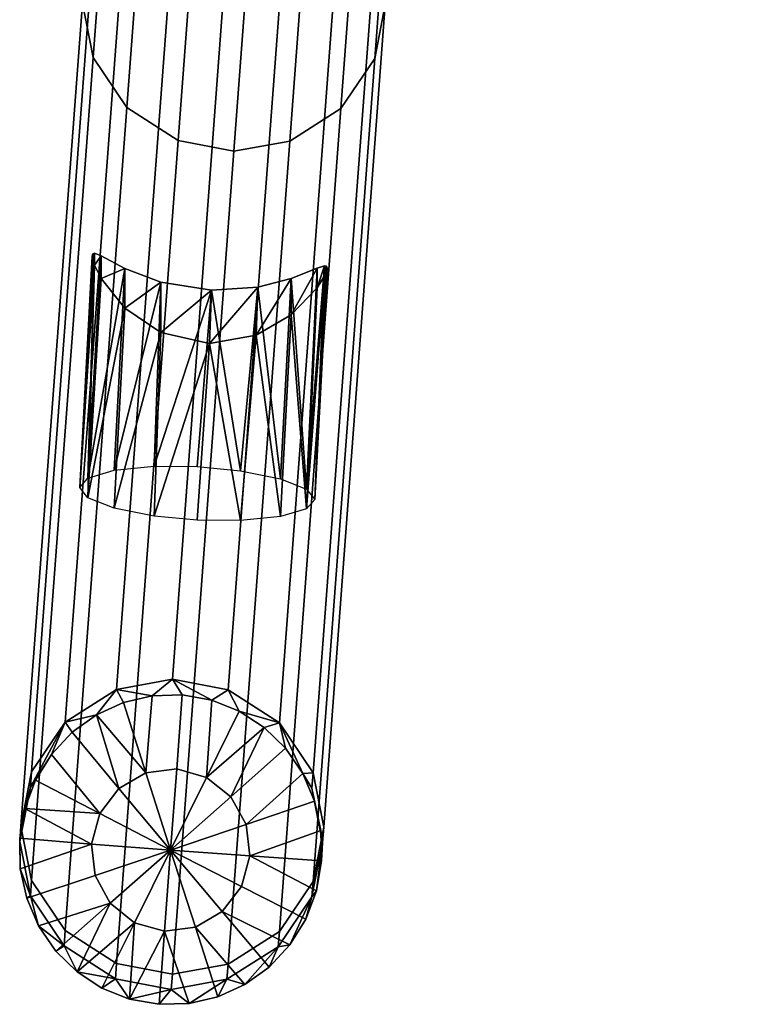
# Model space of a CAD drawing. Header units: millimetres. Extents: x -272 to 272, y -208 to 348.
# Tile 1 of 256: x -262 to -219, y -196 to -137. Entities that reach past the tile are written whole.
import ezdxf

# ---------------------------------------------------------------- set-up
doc = ezdxf.new("R2010")
doc.units = ezdxf.units.MM
doc.layers.add('LDS nozky', color=250, linetype='Continuous')
doc.layers.add('LDS podnoz', color=7, linetype='Continuous')

msp = doc.modelspace()

# ---------------------------------------------------------------- meshes
at = {"layer": 'LDS nozky'}
mesh = msp.add_polyface(dxfattribs=at)
corners = [(-257.634, -151.629, 89.153), (-258.507, -164.837, 93.726), (-257.738, -151.317, 89.811), (-257.773, -151.088, 90.51), (-257.63, -150.914, 91.954), (-257.737, -150.954, 91.23), (-257.232, -151.063, 93.353), (-258.016, -164.275, 96.241), (-255.819, -151.817, 95.764), (-250.782, -156.287, 84.541), (-253.688, -155.63, 84.964), (-250.663, -153.107, 98.159), (-255.825, -154.18, 86.15), (-253.686, -152.63, 97.478), (-257.63, -150.914, 91.954), (-257.634, -151.629, 89.153), (-257.738, -151.317, 89.811), (-257.232, -151.063, 93.353), (-257.24, -152.416, 87.978), (-255.819, -151.817, 95.764), (-257.773, -151.088, 90.51), (-257.737, -150.954, 91.23), (-245.939, -152.424, 95.906), (-248.024, -155.779, 85.066), (-247.924, -152.932, 97.433), (-253.079, -88.778, 358.043), (-253.116, -88.912, 357.323), (-253.849, -102.661, 360.54), (-252.976, -89.453, 355.966), (-253.081, -89.141, 356.625), (-252.973, -88.739, 358.768), (-252.575, -88.887, 360.166), (-253.359, -102.099, 363.055), (-251.162, -89.641, 362.577), (-253.359, -103.273, 358.037), (-252.582, -90.24, 354.792), (-251.168, -92.004, 352.963), (-251.802, -101.637, 365.384), (-249.029, -90.454, 364.292), (-249.432, -101.402, 366.93), (-249.432, -104.367, 354.255), (-249.031, -93.455, 351.778), (-246.125, -94.111, 351.355), (-246.006, -90.932, 364.972), (-251.802, -103.892, 355.745), (-246.859, -104.609, 353.807), (-249.031, -93.455, 351.778), (-251.168, -92.004, 352.963), (-249.029, -90.454, 364.292)]
mesh.append_faces([[corners[k] for k in face] for face in [(0, 1, 2, 2), (2, 1, 3, 3), (1, 4, 5, 5), (6, 7, 8, 8), (9, 10, 11, 11), (10, 12, 13, 13), (14, 15, 16, 16), (15, 17, 18, 18), (12, 18, 19, 19), (16, 20, 21, 21), (16, 21, 14, 14), (15, 14, 17, 17), (19, 13, 12, 12), (11, 10, 13, 13), (18, 17, 19, 19), (22, 23, 24, 24), (9, 11, 24, 24), (25, 26, 27, 27), (28, 27, 29, 29), (29, 27, 26, 26), (27, 30, 25, 25), (31, 32, 33, 33), (31, 30, 32, 32), (34, 35, 36, 36), (35, 34, 28, 28), (37, 38, 33, 33), (38, 37, 39, 39), (40, 41, 42, 42), (32, 30, 27, 27), (37, 33, 32, 32), (43, 38, 39, 39), (27, 28, 34, 34), (34, 36, 44, 44), (41, 40, 44, 44), (42, 45, 40, 40), (36, 41, 44, 44), (46, 47, 48, 48)]])
mesh = msp.add_polyface(dxfattribs=at)
corners = [(-244.397, -151.804, 93.519), (-244.395, -152.976, 88.102), (-245.933, -154.572, 86.241), (-248.024, -155.779, 85.066), (-245.939, -152.424, 95.906), (-243.951, -152.265, 89.3), (-243.834, -151.687, 91.402), (-243.832, -151.99, 89.969), (-243.953, -151.662, 92.127), (-243.792, -151.795, 90.675), (-239.868, -103.368, 360.705), (-239.175, -89.815, 356.783), (-239.135, -89.619, 357.489), (-239.176, -89.511, 358.215), (-239.296, -89.487, 358.941), (-239.738, -90.8, 354.916), (-240.359, -103.93, 358.191), (-241.276, -92.396, 353.055), (-239.294, -90.089, 356.114), (-239.74, -89.629, 360.333), (-240.359, -102.756, 363.208), (-241.282, -90.249, 362.719), (-243.267, -90.756, 364.247), (-241.916, -102.137, 365.501), (-243.366, -93.603, 351.88), (-241.916, -104.392, 355.862), (-246.859, -104.609, 353.807), (-246.125, -94.111, 351.355), (-244.286, -104.627, 354.316), (-244.286, -101.662, 366.991), (-246.006, -90.932, 364.972), (-246.859, -101.42, 367.439), (-249.432, -101.402, 366.93), (-246.125, -94.111, 351.355), (-249.031, -93.455, 351.778), (-246.006, -90.932, 364.972), (-241.276, -92.396, 353.055), (-243.366, -93.603, 351.88), (-241.282, -90.249, 362.719), (-243.267, -90.756, 364.247), (-101.798, -92.495, 425.561), (-101.428, -92.327, 430.544), (-103.697, -90.81, 430.661), (-104.066, -90.978, 425.678), (-99.125, -93.027, 425.38), (-98.755, -92.859, 430.364), (-94.194, -90.978, 424.946), (-93.824, -90.81, 429.929), (-96.085, -92.327, 430.148), (-96.455, -92.494, 425.164)]
mesh.append_faces([[corners[k] for k in face] for face in [(0, 1, 2, 2), (2, 3, 4, 4), (5, 6, 7, 7), (1, 8, 5, 5), (9, 7, 6, 6), (6, 5, 8, 8), (0, 2, 4, 4), (8, 1, 0, 0), (10, 11, 12, 12), (10, 13, 14, 14), (12, 13, 10, 10), (15, 16, 17, 17), (18, 16, 15, 15), (19, 20, 14, 14), (20, 19, 21, 21), (22, 23, 21, 21), (11, 10, 18, 18), (24, 17, 25, 25), (20, 10, 14, 14), (26, 27, 28, 28), (25, 28, 24, 24), (25, 17, 16, 16), (16, 18, 10, 10), (23, 22, 29, 29), (22, 30, 29, 29), (20, 21, 23, 23), (31, 29, 30, 30), (32, 31, 30, 30), (28, 27, 24, 24), (33, 34, 35, 35), (36, 37, 38, 38), (33, 39, 37, 37), (38, 37, 39, 39), (33, 35, 39, 39), (40, 41, 42, 43), (44, 45, 41, 40), (46, 47, 48, 49), (49, 48, 45, 44)]])
mesh = msp.add_polyface(dxfattribs=at)
corners = [(-250.659, -177.481, 2.859), (-253, -176.235, 6.757), (-249.688, -176.863, 6.846), (-244.526, -165.544, 93.892), (-243.832, -151.99, 89.969), (-243.792, -151.795, 90.675), (-243.834, -151.687, 91.402), (-243.953, -151.662, 92.127), (-244.395, -152.976, 88.102), (-245.016, -166.106, 91.377), (-245.933, -154.572, 86.241), (-243.951, -152.265, 89.3), (-244.397, -151.804, 93.519), (-245.016, -164.932, 96.395), (-245.939, -152.424, 95.906), (-247.924, -152.932, 97.433), (-246.573, -164.313, 98.687), (-257.737, -150.954, 91.23), (-257.773, -151.088, 90.51), (-258.507, -164.837, 93.726), (-257.232, -151.063, 93.353), (-257.63, -150.914, 91.954), (-258.016, -164.275, 96.241), (-258.016, -165.448, 91.223), (-257.24, -152.416, 87.978), (-255.825, -154.18, 86.15), (-257.634, -151.629, 89.153), (-256.459, -163.813, 98.57), (-253.686, -152.63, 97.478), (-255.819, -151.817, 95.764), (-248.024, -155.779, 85.066), (-246.573, -166.568, 89.048), (-251.516, -166.785, 86.993), (-250.782, -156.287, 84.541), (-248.943, -166.803, 87.502), (-248.943, -163.838, 100.177), (-250.663, -153.107, 98.159), (-251.516, -163.596, 100.625), (-254.089, -163.577, 100.116), (-254.09, -166.543, 87.441), (-253.688, -155.63, 84.964), (-256.459, -166.068, 88.931), (-250.782, -156.287, 84.541), (-247.924, -152.932, 97.433), (-248.024, -155.779, 85.066)]
mesh.append_faces([[corners[k] for k in face] for face in [(0, 1, 2, 2), (3, 4, 5, 5), (3, 6, 7, 7), (5, 6, 3, 3), (8, 9, 10, 10), (11, 9, 8, 8), (12, 13, 7, 7), (13, 12, 14, 14), (15, 16, 14, 14), (4, 3, 11, 11), (17, 18, 19, 19), (20, 21, 22, 22), (23, 24, 25, 25), (24, 23, 26, 26), (27, 28, 29, 29), (30, 10, 31, 31), (13, 3, 7, 7), (32, 33, 34, 34), (31, 34, 30, 30), (31, 10, 9, 9), (9, 11, 3, 3), (16, 15, 35, 35), (15, 36, 35, 35), (13, 14, 16, 16), (37, 35, 36, 36), (38, 37, 36, 36), (28, 27, 38, 38), (39, 40, 33, 33), (22, 21, 19, 19), (27, 29, 22, 22), (36, 28, 38, 38), (19, 26, 23, 23), (23, 25, 41, 41), (40, 39, 41, 41), (33, 32, 39, 39), (25, 40, 41, 41), (34, 33, 30, 30), (42, 43, 44, 44)]])
mesh = msp.add_polyface(dxfattribs=at)
corners = [(-250.659, -177.481, 2.859), (-249.688, -176.863, 6.846), (-249.021, -178.131, 2.865), (-244.701, -182.714, 4.015), (-245.249, -181.828, 2.902), (-244.633, -181.806, 7.91), (-246.637, -178.827, 7.25), (-247.543, -179.092, 2.874), (-246.269, -180.336, 2.886), (-252.413, -177.168, 2.857), (-253, -176.235, 6.757), (-261.367, -181.741, 8.187), (-259.363, -178.778, 7.461), (-261.435, -182.649, 4.292), (-256.312, -176.838, 6.956), (-254.195, -177.216, 2.859), (-255.912, -177.615, 2.865), (-257.516, -178.344, 2.874), (-260.192, -180.709, 2.902), (-244.543, -183.476, 2.919), (-258.961, -179.385, 2.886), (-261.135, -182.233, 2.919), (-261.77, -183.909, 2.938), (-250.962, -182.065, 0.72), (-253.104, -186.393, 0.016), (-252.742, -181.56, 0.716), (-254.578, -181.795, 0.72), (-256.179, -182.724, 0.732), (-252.413, -177.168, 2.857), (-250.659, -177.481, 2.859), (-247.543, -179.092, 2.874), (-249.021, -178.131, 2.865), (-249.517, -183.223, 0.732), (-246.269, -180.336, 2.886), (-245.249, -181.828, 2.902), (-248.612, -184.871, 0.749), (-244.543, -183.476, 2.919), (-257.32, -184.218, 0.749), (-260.192, -180.709, 2.902), (-258.961, -179.385, 2.886), (-257.516, -178.344, 2.874), (-254.195, -177.216, 2.859), (-261.135, -182.233, 2.919), (-255.912, -177.615, 2.865)]
mesh.append_faces([[corners[k] for k in face] for face in [(0, 1, 2, 2), (3, 4, 5, 5), (6, 2, 1, 1), (7, 6, 8, 8), (9, 10, 0, 0), (6, 5, 4, 4), (11, 12, 13, 13), (14, 10, 15, 15), (10, 9, 15, 15), (16, 17, 14, 14), (12, 14, 17, 17), (13, 12, 18, 18), (14, 15, 16, 16), (4, 3, 19, 19), (2, 6, 7, 7), (17, 20, 12, 12), (18, 21, 13, 13), (20, 18, 12, 12), (13, 21, 22, 22), (8, 6, 4, 4), (23, 24, 25, 25), (26, 24, 27, 27), (25, 24, 26, 26), (25, 28, 29, 23), (30, 23, 31, 31), (23, 29, 31, 31), (32, 23, 30, 30), (32, 33, 34, 35), (32, 30, 33, 33), (36, 35, 34, 34), (37, 38, 39, 27), (26, 27, 40, 40), (26, 41, 28, 25), (37, 42, 38, 38), (26, 40, 43, 43), (41, 26, 43, 43), (40, 27, 39, 39)]])
mesh = msp.add_polyface(dxfattribs=at)
corners = [(-256.38, -194.045, 6.859), (-253.068, -194.673, 6.947), (-253, -193.765, 10.843), (-256.312, -193.137, 10.754), (-259.431, -192.081, 6.455), (-259.363, -191.173, 10.35), (-261.435, -189.102, 5.795), (-261.367, -188.194, 9.69), (-262.067, -185.873, 5.054), (-261.999, -184.965, 8.949), (-261.435, -182.649, 4.292), (-261.367, -181.741, 8.187), (-258.661, -193.631, 3.041), (-262.039, -187.495, 2.977), (-261.77, -183.909, 2.938), (-260.955, -190.895, 3.013), (-255.545, -195.242, 3.056), (-253.791, -195.555, 3.058), (-262.077, -185.689, 2.957), (-257.183, -194.592, 3.05), (-261.661, -189.247, 2.996), (-259.935, -192.387, 3.028), (-256.69, -189.548, 0.806), (-253.104, -186.393, 0.016), (-255.246, -190.705, 0.818), (-257.596, -187.9, 0.789), (-257.814, -186.032, 0.769), (-257.32, -184.218, 0.749), (-256.179, -182.724, 0.732), (-255.545, -195.242, 3.056), (-253.465, -191.21, 0.822), (-253.791, -195.555, 3.058), (-258.661, -193.631, 3.041), (-257.183, -194.592, 3.05), (-259.935, -192.387, 3.028), (-260.955, -190.895, 3.013), (-261.661, -189.247, 2.996), (-262.039, -187.495, 2.977), (-261.77, -183.909, 2.938), (-262.077, -185.689, 2.957), (-261.135, -182.233, 2.919)]
mesh.append_faces([[corners[k] for k in face] for face in [(0, 1, 2, 3), (4, 0, 3, 5), (6, 4, 5, 7), (8, 6, 7, 9), (10, 8, 9, 11), (0, 4, 12, 12), (6, 8, 13, 13), (8, 10, 14, 14), (4, 6, 15, 15), (1, 0, 16, 16), (16, 17, 1, 1), (18, 8, 14, 14), (13, 8, 18, 18), (19, 16, 0, 0), (12, 19, 0, 0), (6, 20, 15, 15), (15, 21, 4, 4), (12, 4, 21, 21), (20, 6, 13, 13), (22, 23, 24, 24), (25, 23, 22, 22), (26, 23, 25, 25), (27, 23, 26, 26), (28, 23, 27, 27), (29, 30, 31, 31), (24, 30, 29, 29), (22, 24, 32, 32), (24, 29, 33, 33), (24, 33, 32, 32), (34, 22, 32, 32), (22, 35, 36, 25), (25, 36, 37, 26), (27, 26, 38, 38), (22, 34, 35, 35), (26, 37, 39, 39), (26, 39, 38, 38), (40, 27, 38, 38)]])
mesh = msp.add_polyface(dxfattribs=at)
corners = [(-244.069, -185.942, 4.756), (-244.701, -182.714, 4.015), (-244.633, -181.806, 7.91), (-244.001, -185.035, 8.651), (-244.701, -189.166, 5.518), (-244.633, -188.259, 9.413), (-246.705, -192.13, 6.244), (-246.637, -191.222, 10.139), (-249.756, -194.07, 6.749), (-249.688, -193.162, 10.644), (-253.068, -194.673, 6.947), (-253, -193.765, 10.843), (-244.165, -185.228, 2.938), (-244.434, -188.814, 2.977), (-248.688, -194.378, 3.041), (-246.012, -192.014, 3.013), (-252.009, -195.507, 3.056), (-244.127, -187.034, 2.957), (-244.543, -183.476, 2.919), (-245.069, -190.49, 2.996), (-247.243, -193.338, 3.028), (-250.292, -195.108, 3.05), (-253.791, -195.555, 3.058), (-249.517, -183.223, 0.732), (-253.104, -186.393, 0.016), (-250.962, -182.065, 0.72), (-248.612, -184.871, 0.749), (-248.393, -186.738, 0.769), (-248.888, -188.552, 0.789), (-250.029, -190.047, 0.806), (-251.629, -190.976, 0.818), (-253.465, -191.21, 0.822), (-255.246, -190.705, 0.818), (-244.543, -183.476, 2.919), (-244.165, -185.228, 2.938), (-245.069, -190.49, 2.996), (-246.012, -192.014, 3.013), (-247.243, -193.338, 3.028), (-248.688, -194.378, 3.041), (-244.434, -188.814, 2.977), (-250.292, -195.108, 3.05), (-252.009, -195.507, 3.056), (-244.127, -187.034, 2.957), (-253.791, -195.555, 3.058)]
mesh.append_faces([[corners[k] for k in face] for face in [(0, 1, 2, 3), (4, 0, 3, 5), (6, 4, 5, 7), (8, 6, 7, 9), (10, 8, 9, 11), (12, 1, 0, 0), (0, 4, 13, 13), (6, 8, 14, 14), (15, 4, 6, 6), (10, 16, 8, 8), (0, 17, 12, 12), (0, 13, 17, 17), (18, 1, 12, 12), (4, 15, 19, 19), (6, 20, 15, 15), (14, 8, 21, 21), (21, 8, 16, 16), (14, 20, 6, 6), (19, 13, 4, 4), (16, 10, 22, 22), (23, 24, 25, 25), (26, 24, 23, 23), (27, 24, 26, 26), (28, 24, 27, 27), (29, 24, 28, 28), (30, 24, 29, 29), (31, 24, 30, 30), (32, 24, 31, 31), (26, 33, 34, 27), (28, 35, 36, 29), (29, 37, 38, 30), (27, 39, 35, 28), (30, 40, 41, 31), (27, 34, 42, 42), (40, 30, 38, 38), (37, 29, 36, 36), (39, 27, 42, 42), (41, 43, 31, 31)]])
at = {"layer": 'LDS podnoz'}
mesh = msp.add_polyface(dxfattribs=at)
corners = [(-252.648, -127.922, 216.868), (-249.336, -127.319, 216.669), (-253, -176.235, 6.757), (-256.312, -176.838, 6.956), (-255.699, -129.862, 217.373), (-259.363, -178.778, 7.461), (-257.703, -132.825, 218.099), (-261.367, -181.741, 8.187), (-258.335, -136.049, 218.861), (-261.999, -184.965, 8.949), (-257.703, -139.278, 219.602), (-261.367, -188.194, 9.69), (-255.699, -142.257, 220.262), (-259.363, -191.173, 10.35), (-252.648, -144.221, 220.666), (-256.312, -193.137, 10.754), (-249.336, -144.849, 220.755), (-253, -193.765, 10.843), (-246.024, -144.247, 220.556), (-249.688, -193.162, 10.644), (-242.973, -142.307, 220.051), (-246.637, -191.222, 10.139), (-240.969, -139.343, 219.325), (-244.633, -188.259, 9.413), (-240.337, -136.119, 218.563), (-244.001, -185.035, 8.651), (-240.969, -132.89, 217.822), (-244.633, -181.806, 7.91), (-242.973, -129.911, 217.162), (-246.637, -178.827, 7.25), (-246.024, -127.947, 216.758), (-249.688, -176.863, 6.846), (-248.984, -79.005, 426.78), (-245.672, -78.403, 426.581), (-254.039, -83.909, 428.011), (-252.035, -80.946, 427.285), (-254.039, -90.362, 429.514), (-254.671, -87.133, 428.773), (-248.984, -95.305, 430.578), (-252.035, -93.341, 430.174), (-242.36, -95.331, 430.468), (-245.672, -95.933, 430.667), (-237.305, -90.427, 429.237), (-239.309, -93.391, 429.963), (-237.305, -83.974, 427.734), (-236.673, -87.203, 428.475), (-242.36, -79.031, 426.67), (-239.309, -80.995, 427.074), (-241.34, -93.665, 437.615), (-244.543, -94.088, 438.585), (-245.353, -95.003, 434.659), (-242.072, -94.491, 434.072), (-248.635, -94.284, 434.96)]
mesh.append_faces([[corners[k] for k in face] for face in [(0, 1, 2, 3), (4, 0, 3, 5), (6, 4, 5, 7), (8, 6, 7, 9), (10, 8, 9, 11), (12, 10, 11, 13), (14, 12, 13, 15), (16, 14, 15, 17), (18, 16, 17, 19), (20, 18, 19, 21), (22, 20, 21, 23), (24, 22, 23, 25), (26, 24, 25, 27), (28, 26, 27, 29), (30, 28, 29, 31), (1, 30, 31, 2), (0, 32, 33, 1), (6, 34, 35, 4), (4, 35, 32, 0), (10, 36, 37, 8), (14, 38, 39, 12), (12, 39, 36, 10), (8, 37, 34, 6), (18, 40, 41, 16), (22, 42, 43, 20), (20, 43, 40, 18), (26, 44, 45, 24), (30, 46, 47, 28), (1, 33, 46, 30), (28, 47, 44, 26), (24, 45, 42, 22), (16, 41, 38, 14), (48, 49, 50, 51), (41, 50, 52, 38), (40, 51, 50, 41)]])

doc.saveas('drawing.dxf')
